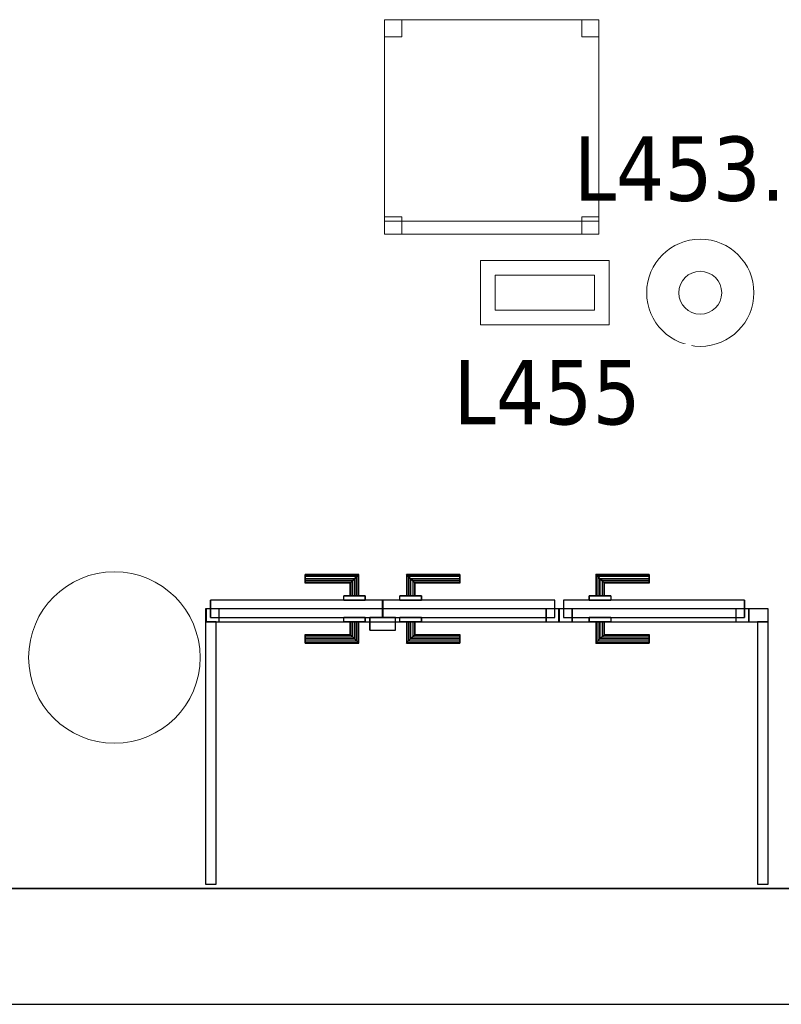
# Model space of a CAD drawing. Header units: metres. Extents: x 397.7 to 427.5, y 12.7 to 28.4.
# Tile 6 of 89: x 405.6 to 407.4, y 12.8 to 15.1. Entities that reach past the tile are written whole.
import ezdxf

# ---------------------------------------------------------------- set-up
doc = ezdxf.new("R2010")
doc.units = ezdxf.units.M
doc.layers.add('01_CARPINTERIA', color=5, linetype='Continuous', lineweight=25, true_color=0x0000ff)
doc.layers.add('01_SUELOS', color=7, linetype='Continuous', lineweight=25, true_color=0x007f00)
for name, color, linetype, lineweight in [('02_MOBILIARIO', 7, 'Continuous', 18), ('A-COLS-____-MCUT', 7, 'Continuous', 18), ('A-COLS-____-OTLN', 7, 'Continuous', 18), ('A-DETL-____-MBND', 7, 'Continuous', 18), ('A-DETL-GENF-OTLN', 7, 'Continuous', 18), ('A-GENM-____-OTLN', 7, 'Continuous', 18), ('A-WALL-____-MCUT', 7, 'Continuous', 25), ('A-WALL-____-OTLN', 7, 'Continuous', 25), ('E-LITE-____-IDEN', 7, 'Continuous', 30), ('E-LITE-EQPM-IDEN', 7, 'Continuous', 30)]:
    doc.layers.add(name, color=color, linetype=linetype, lineweight=lineweight)
doc.styles.add('Tahoma_4', font='tahoma.ttf', dxfattribs={"height": 0.15})

# ---------------------------------------------------------------- blocks, each defined once
blk = doc.blocks.new('Family - Cadira d_Oficina_P4-153761-07_ENLLUMENAT_P4')
at = {"layer": 'A-DETL-____-MBND', "color": 253, "true_color": 0xaaaaaa}
for p, q in [((0, 0.5), (0.5, 0.5)), ((0, 0), (0, 0.5)), ((0.5, 0.5), (0, 0.5)), ((0, 0.5), (0, 0)), ((0, 0.46), (0, 0.5)), ((0, 0.5), (0.04, 0.5)), ((0.04, 0.5), (0, 0.5)), ((0, 0.5), (0, 0.46)), ((0.04, 0.5), (0.04, 0.46)), ((0.04, 0.46), (0.04, 0.5)), ((0.46, 0.46), (0.46, 0.5)), ((0.46, 0.5), (0.5, 0.5)), ((0.5, 0.5), (0.46, 0.5)), ((0.46, 0.5), (0.46, 0.46)), ((0.5, 0.5), (0.5, 0)), ((0.5, 0), (0.5, 0.5)), ((0.5, 0.5), (0.5, 0.46)), ((0.5, 0.46), (0.5, 0.5)), ((0.04, 0.46), (0, 0.46)), ((0, 0.46), (0.04, 0.46)), ((0.5, 0.46), (0.46, 0.46)), ((0.46, 0.46), (0.5, 0.46)), ((0, 0), (0, 0.04)), ((0, 0.04), (0.04, 0.04)), ((0.04, 0.04), (0, 0.04)), ((0, 0.04), (0, 0)), ((0, 0), (0, 0.03)), ((0, 0.03), (0.5, 0.03)), ((0.5, 0.03), (0, 0.03)), ((0, 0.03), (0, 0)), ((0.04, 0.04), (0.04, 0)), ((0.04, 0), (0.04, 0.04)), ((0.46, 0), (0.46, 0.04)), ((0.46, 0.04), (0.5, 0.04)), ((0.5, 0.04), (0.46, 0.04)), ((0.46, 0.04), (0.46, 0)), ((0.5, 0.04), (0.5, 0)), ((0.5, 0), (0.5, 0.04)), ((0.5, 0.03), (0.5, 0)), ((0.5, 0), (0.5, 0.03)), ((0.04, 0), (0, 0)), ((0, 0), (0.04, 0)), ((0, 0), (0.5, 0)), ((0.5, 0), (0, 0)), ((0.5, 0), (0.46, 0)), ((0.5, 0), (0, 0)), ((0, 0), (0.5, 0)), ((0.46, 0), (0.5, 0))]:
    blk.add_line(p, q, dxfattribs=at)
blk = doc.blocks.new('Family - Evans PA-153788-07_ENLLUMENAT_P4')
at = {"layer": 'A-WALL-____-MCUT', "color": 253, "true_color": 0xaaaaaa}
for p, q in [((0.6125, 0.025), (0, 0.025)), ((0, 0.025), (0, 0)), ((0.6125, 0), (0.6125, 0.025)), ((0, 0), (0.6125, 0))]:
    blk.add_line(p, q, dxfattribs=at)
at = {"layer": 'A-WALL-____-OTLN', "color": 253, "true_color": 0xaaaaaa}
for p, q in [((0.6125, 0.025), (0, 0.025)), ((0, 0.025), (0, 0)), ((0.6125, 0), (0.6125, 0.025)), ((0, 0), (0.6125, 0))]:
    blk.add_line(p, q, dxfattribs=at)
at = {"layer": 'A-WALL-____-OTLN', "color": 253, "lineweight": 18, "true_color": 0xaaaaaa}
blk.add_line((0, 0), (0.6125, 0), dxfattribs=at)
blk = doc.blocks.new('Family - LONDR55-XX_ZZ-ARQ-CAA-M3D-Londres55-153857-07_ENLLUMENAT_P4')
at = {"layer": '01_CARPINTERIA', "color": 161, "true_color": 0xaaaaff}
for p, q in [((0.2308, 0.1087), (0.2308, 0.11)), ((0.2308, 0.11), (0.2308, 0.1087)), ((0.3558, 0.11), (0.2308, 0.11)), ((0.2308, 0.105), (0.2308, 0.1087)), ((0.2308, 0.1087), (0.2308, 0.105)), ((0.3545, 0.1087), (0.2308, 0.1087)), ((0.3545, 0.1087), (0.2308, 0.1087)), ((0.2308, 0.1), (0.2308, 0.105)), ((0.2308, 0.105), (0.2308, 0.1)), ((0.3508, 0.105), (0.2308, 0.105)), ((0.3508, 0.105), (0.2308, 0.105)), ((0.2308, 0.095), (0.2308, 0.1)), ((0.2308, 0.1), (0.2308, 0.095)), ((0.2308, 0.1), (0.3458, 0.1)), ((0.3458, 0.1), (0.2308, 0.1)), ((0.2308, 0.095), (0.2308, 0.0913)), ((0.2308, 0.0913), (0.2308, 0.095)), ((0.3408, 0.095), (0.2308, 0.095)), ((0.3408, 0.095), (0.2308, 0.095)), ((0.3372, 0.0913), (0.3408, 0.095)), ((0.3408, 0.095), (0.3372, 0.0913)), ((0.3408, 0.095), (0.3458, 0.1)), ((0.3458, 0.1), (0.3408, 0.095)), ((0.3408, 0.06), (0.3408, 0.095)), ((0.3408, 0.06), (0.3408, 0.095)), ((0.3508, 0.105), (0.3458, 0.1)), ((0.3458, 0.1), (0.3508, 0.105)), ((0.3458, 0.1), (0.3458, 0.06)), ((0.3458, 0.06), (0.3458, 0.1)), ((0.3545, 0.1087), (0.3508, 0.105)), ((0.3508, 0.105), (0.3545, 0.1087)), ((0.3508, 0.06), (0.3508, 0.105)), ((0.3508, 0.06), (0.3508, 0.105)), ((0.3558, 0.11), (0.3545, 0.1087)), ((0.3545, 0.1087), (0.3558, 0.11)), ((0.3545, 0.06), (0.3545, 0.1087)), ((0.3545, 0.06), (0.3545, 0.1087)), ((0.3558, 0.06), (0.3558, 0.11)), ((0.4682, 0.1087), (0.4668, 0.11)), ((0.4668, 0.11), (0.4668, 0.06)), ((0.4668, 0.11), (0.4682, 0.1087)), ((0.5918, 0.11), (0.4668, 0.11)), ((0.4718, 0.105), (0.4682, 0.1087)), ((0.4682, 0.1087), (0.4682, 0.06)), ((0.4682, 0.1087), (0.4682, 0.06)), ((0.4682, 0.1087), (0.4718, 0.105)), ((0.5918, 0.1087), (0.4682, 0.1087)), ((0.5918, 0.1087), (0.4682, 0.1087)), ((0.4768, 0.1), (0.4718, 0.105)), ((0.4718, 0.105), (0.4718, 0.06)), ((0.4718, 0.105), (0.4718, 0.06)), ((0.4718, 0.105), (0.4768, 0.1)), ((0.5918, 0.105), (0.4718, 0.105)), ((0.5918, 0.105), (0.4718, 0.105)), ((0.4768, 0.06), (0.4768, 0.1)), ((0.4768, 0.1), (0.4768, 0.06)), ((0.4768, 0.1), (0.4818, 0.095)), ((0.4818, 0.095), (0.4768, 0.1)), ((0.4768, 0.1), (0.5918, 0.1)), ((0.5918, 0.1), (0.4768, 0.1)), ((0.4818, 0.095), (0.4818, 0.06)), ((0.4818, 0.095), (0.4855, 0.0913)), ((0.4855, 0.0913), (0.4818, 0.095)), ((0.4818, 0.095), (0.4818, 0.06)), ((0.5918, 0.095), (0.4818, 0.095)), ((0.5918, 0.095), (0.4818, 0.095)), ((0.5918, 0.1087), (0.5918, 0.11)), ((0.5918, 0.11), (0.5918, 0.1087)), ((0.5918, 0.105), (0.5918, 0.1087)), ((0.5918, 0.1087), (0.5918, 0.105)), ((0.5918, 0.105), (0.5918, 0.1)), ((0.5918, 0.1), (0.5918, 0.105)), ((0.5918, 0.1), (0.5918, 0.095)), ((0.5918, 0.095), (0.5918, 0.1)), ((0.5918, 0.095), (0.5918, 0.0913)), ((0.5918, 0.0913), (0.5918, 0.095)), ((0.2308, 0.0913), (0.2308, 0.09)), ((0.2308, 0.09), (0.2308, 0.0913)), ((0.3372, 0.0913), (0.2308, 0.0913)), ((0.3372, 0.0913), (0.2308, 0.0913)), ((0.3358, 0.09), (0.2308, 0.09)), ((0.3358, 0.09), (0.3372, 0.0913)), ((0.3372, 0.0913), (0.3358, 0.09)), ((0.3358, 0.06), (0.3358, 0.09)), ((0.3372, 0.06), (0.3372, 0.0913)), ((0.3372, 0.06), (0.3372, 0.0913)), ((0.4855, 0.0913), (0.4855, 0.06)), ((0.4855, 0.0913), (0.4868, 0.09)), ((0.4868, 0.09), (0.4855, 0.0913)), ((0.4855, 0.0913), (0.4855, 0.06)), ((0.5918, 0.0913), (0.4855, 0.0913)), ((0.5918, 0.0913), (0.4855, 0.0913)), ((0.4868, 0.09), (0.4868, 0.06)), ((0.5918, 0.09), (0.4868, 0.09)), ((0.5918, 0.0913), (0.5918, 0.09)), ((0.5918, 0.09), (0.5918, 0.0913)), ((0.4108, 0.05), (0.01, 0.05)), ((0.01, 0.05), (0.01, 0.01)), ((0.4108, 0.05), (0.01, 0.05)), ((0.01, 0.01), (0.01, 0.05)), ((0.3708, 0.06), (0.3208, 0.06)), ((0.3208, 0.06), (0.3708, 0.06)), ((0.3208, 0.05), (0.3208, 0.06)), ((0.3208, 0.05), (0.3208, 0.06)), ((0.3708, 0.05), (0.3208, 0.05)), ((0.3208, 0.05), (0.3708, 0.05)), ((0.3372, 0.06), (0.3358, 0.06)), ((0.3358, 0.06), (0.3372, 0.06)), ((0.3408, 0.06), (0.3372, 0.06)), ((0.3372, 0.06), (0.3408, 0.06)), ((0.3458, 0.06), (0.3408, 0.06)), ((0.3408, 0.06), (0.3458, 0.06)), ((0.3508, 0.06), (0.3458, 0.06)), ((0.3458, 0.06), (0.3508, 0.06)), ((0.3508, 0.06), (0.3545, 0.06)), ((0.3545, 0.06), (0.3508, 0.06)), ((0.3545, 0.06), (0.3558, 0.06)), ((0.3558, 0.06), (0.3545, 0.06)), ((0.3708, 0.05), (0.3708, 0.06)), ((0.3708, 0.06), (0.3708, 0.05)), ((0.4108, 0.01), (0.4108, 0.05)), ((0.4108, 0.01), (0.4108, 0.05)), ((0.8127, 0.05), (0.4118, 0.05)), ((0.4118, 0.05), (0.4118, 0.01)), ((0.8127, 0.05), (0.4118, 0.05)), ((0.4118, 0.01), (0.4118, 0.05)), ((0.5018, 0.06), (0.4518, 0.06)), ((0.4518, 0.06), (0.5018, 0.06)), ((0.4518, 0.05), (0.4518, 0.06)), ((0.4518, 0.05), (0.4518, 0.06)), ((0.5018, 0.05), (0.4518, 0.05)), ((0.4518, 0.05), (0.5018, 0.05)), ((0.4682, 0.06), (0.4668, 0.06)), ((0.4668, 0.06), (0.4682, 0.06)), ((0.4718, 0.06), (0.4682, 0.06)), ((0.4682, 0.06), (0.4718, 0.06)), ((0.4768, 0.06), (0.4718, 0.06)), ((0.4718, 0.06), (0.4768, 0.06)), ((0.4818, 0.06), (0.4768, 0.06)), ((0.4768, 0.06), (0.4818, 0.06)), ((0.4818, 0.06), (0.4855, 0.06)), ((0.4855, 0.06), (0.4818, 0.06)), ((0.4855, 0.06), (0.4868, 0.06)), ((0.4868, 0.06), (0.4855, 0.06)), ((0.5018, 0.05), (0.5018, 0.06)), ((0.5018, 0.06), (0.5018, 0.05)), ((0.8127, 0.01), (0.8127, 0.05)), ((0.8127, 0.01), (0.8127, 0.05)), ((0.03, 0.03), (0, 0.03)), ((0, 0.03), (0, 0)), ((0.03, 0.03), (0, 0.03)), ((0, 0), (0, 0.03)), ((0.03, 0), (0.03, 0.03)), ((0.03, 0), (0.03, 0.03)), ((0.8227, 0.03), (0.7927, 0.03)), ((0.7927, 0.03), (0.7927, 0)), ((0.8227, 0.03), (0.7927, 0.03)), ((0.7927, 0), (0.7927, 0.03)), ((0.8227, 0), (0.8227, 0.03)), ((0.8227, 0), (0.8227, 0.03)), ((0, 0), (0.03, 0)), ((0, 0), (0.03, 0)), ((0.01, 0.01), (0.4108, 0.01)), ((0.01, 0.01), (0.4108, 0.01)), ((0.3208, 0.01), (0.3708, 0.01)), ((0.3708, 0.01), (0.3208, 0.01)), ((0.3208, 0), (0.3208, 0.01)), ((0.3208, 0), (0.3208, 0.01)), ((0.3208, 0), (0.3708, 0)), ((0.3708, 0), (0.3208, 0)), ((0.3372, 0), (0.3358, 0)), ((0.3358, 0), (0.3372, 0)), ((0.3358, -0.03), (0.3358, 0)), ((0.3408, 0), (0.3372, 0)), ((0.3372, 0), (0.3408, 0)), ((0.3372, -0.0313), (0.3372, 0)), ((0.3372, -0.0313), (0.3372, 0)), ((0.3408, 0), (0.3458, 0)), ((0.3458, 0), (0.3408, 0)), ((0.3408, -0.035), (0.3408, 0)), ((0.3458, 0), (0.3508, 0)), ((0.3508, 0), (0.3458, 0)), ((0.3458, 0), (0.3458, -0.04)), ((0.3458, -0.04), (0.3458, 0)), ((0.3508, 0), (0.3545, 0)), ((0.3545, 0), (0.3508, 0)), ((0.3508, -0.045), (0.3508, 0)), ((0.3545, 0), (0.3558, 0)), ((0.3558, 0), (0.3545, 0)), ((0.3545, -0.0487), (0.3545, 0)), ((0.3708, 0), (0.3708, 0.01)), ((0.3708, 0.01), (0.3708, 0)), ((0.4418, 0.01), (0.3818, 0.01)), ((0.3818, 0.01), (0.3818, -0.02)), ((0.4418, 0.01), (0.3818, 0.01)), ((0.3818, -0.02), (0.3818, 0.01)), ((0.4118, 0.01), (0.8127, 0.01)), ((0.4118, 0.01), (0.8127, 0.01)), ((0.4418, -0.02), (0.4418, 0.01)), ((0.4418, -0.02), (0.4418, 0.01)), ((0.4518, 0.01), (0.5018, 0.01)), ((0.5018, 0.01), (0.4518, 0.01)), ((0.4518, 0), (0.4518, 0.01)), ((0.4518, 0), (0.4518, 0.01)), ((0.4518, 0), (0.5018, 0)), ((0.5018, 0), (0.4518, 0)), ((0.4682, 0), (0.4668, 0)), ((0.4668, 0), (0.4682, 0)), ((0.4668, 0), (0.4668, -0.05)), ((0.4718, 0), (0.4682, 0)), ((0.4682, 0), (0.4718, 0)), ((0.4682, 0), (0.4682, -0.0487)), ((0.4718, 0), (0.4768, 0)), ((0.4768, 0), (0.4718, 0)), ((0.4718, 0), (0.4718, -0.045)), ((0.4768, 0), (0.4818, 0)), ((0.4818, 0), (0.4768, 0)), ((0.4768, -0.04), (0.4768, 0)), ((0.4768, 0), (0.4768, -0.04)), ((0.4818, 0), (0.4855, 0)), ((0.4855, 0), (0.4818, 0)), ((0.4855, 0), (0.4868, 0)), ((0.4868, 0), (0.4855, 0)), ((0.4855, 0), (0.4855, -0.0313)), ((0.5018, 0), (0.5018, 0.01)), ((0.5018, 0.01), (0.5018, 0)), ((0.7927, 0), (0.8227, 0)), ((0.7927, 0), (0.8227, 0)), ((0.3408, -0.035), (0.3408, 0)), ((0.3508, -0.045), (0.3508, 0)), ((0.3545, -0.0487), (0.3545, 0)), ((0.3558, -0.05), (0.3558, 0)), ((0.3818, -0.02), (0.4418, -0.02)), ((0.3818, -0.02), (0.4418, -0.02)), ((0.4682, 0), (0.4682, -0.0487)), ((0.4718, 0), (0.4718, -0.045)), ((0.4818, 0), (0.4818, -0.035)), ((0.4818, 0), (0.4818, -0.035)), ((0.4855, 0), (0.4855, -0.0313)), ((0.4868, 0), (0.4868, -0.03)), ((0.2308, -0.0313), (0.2308, -0.03)), ((0.2308, -0.03), (0.2308, -0.0313)), ((0.2308, -0.03), (0.3358, -0.03)), ((0.2308, -0.035), (0.2308, -0.0313)), ((0.2308, -0.0313), (0.2308, -0.035)), ((0.2308, -0.0313), (0.3372, -0.0313)), ((0.2308, -0.0313), (0.3372, -0.0313)), ((0.2308, -0.04), (0.2308, -0.035)), ((0.2308, -0.035), (0.2308, -0.04)), ((0.2308, -0.035), (0.3408, -0.035)), ((0.2308, -0.035), (0.3408, -0.035)), ((0.2308, -0.045), (0.2308, -0.04)), ((0.2308, -0.04), (0.2308, -0.045)), ((0.3458, -0.04), (0.2308, -0.04)), ((0.2308, -0.04), (0.3458, -0.04)), ((0.2308, -0.045), (0.2308, -0.0487)), ((0.2308, -0.0487), (0.2308, -0.045)), ((0.2308, -0.045), (0.3508, -0.045)), ((0.2308, -0.045), (0.3508, -0.045)), ((0.3372, -0.0313), (0.3358, -0.03)), ((0.3358, -0.03), (0.3372, -0.0313)), ((0.3408, -0.035), (0.3372, -0.0313)), ((0.3372, -0.0313), (0.3408, -0.035)), ((0.3458, -0.04), (0.3408, -0.035)), ((0.3408, -0.035), (0.3458, -0.04)), ((0.3458, -0.04), (0.3508, -0.045)), ((0.3508, -0.045), (0.3458, -0.04)), ((0.3508, -0.045), (0.3545, -0.0487)), ((0.3545, -0.0487), (0.3508, -0.045)), ((0.4682, -0.0487), (0.4718, -0.045)), ((0.4718, -0.045), (0.4682, -0.0487)), ((0.4718, -0.045), (0.4768, -0.04)), ((0.4768, -0.04), (0.4718, -0.045)), ((0.4718, -0.045), (0.5918, -0.045)), ((0.4718, -0.045), (0.5918, -0.045)), ((0.4818, -0.035), (0.4768, -0.04)), ((0.4768, -0.04), (0.4818, -0.035)), ((0.5918, -0.04), (0.4768, -0.04)), ((0.4768, -0.04), (0.5918, -0.04)), ((0.4855, -0.0313), (0.4818, -0.035)), ((0.4818, -0.035), (0.4855, -0.0313)), ((0.4818, -0.035), (0.5918, -0.035)), ((0.4818, -0.035), (0.5918, -0.035)), ((0.4868, -0.03), (0.4855, -0.0313)), ((0.4855, -0.0313), (0.4868, -0.03)), ((0.4855, -0.0313), (0.5918, -0.0313)), ((0.4855, -0.0313), (0.5918, -0.0313)), ((0.4868, -0.03), (0.5918, -0.03)), ((0.5918, -0.0313), (0.5918, -0.03)), ((0.5918, -0.03), (0.5918, -0.0313)), ((0.5918, -0.035), (0.5918, -0.0313)), ((0.5918, -0.0313), (0.5918, -0.035)), ((0.5918, -0.035), (0.5918, -0.04)), ((0.5918, -0.04), (0.5918, -0.035)), ((0.5918, -0.04), (0.5918, -0.045)), ((0.5918, -0.045), (0.5918, -0.04)), ((0.5918, -0.045), (0.5918, -0.0487)), ((0.5918, -0.0487), (0.5918, -0.045)), ((0.2308, -0.0487), (0.2308, -0.05)), ((0.2308, -0.05), (0.2308, -0.0487)), ((0.2308, -0.0487), (0.3545, -0.0487)), ((0.2308, -0.0487), (0.3545, -0.0487)), ((0.2308, -0.05), (0.3558, -0.05)), ((0.3545, -0.0487), (0.3558, -0.05)), ((0.3558, -0.05), (0.3545, -0.0487)), ((0.4668, -0.05), (0.4682, -0.0487)), ((0.4682, -0.0487), (0.4668, -0.05)), ((0.4668, -0.05), (0.5918, -0.05)), ((0.4682, -0.0487), (0.5918, -0.0487)), ((0.4682, -0.0487), (0.5918, -0.0487)), ((0.5918, -0.0487), (0.5918, -0.05)), ((0.5918, -0.05), (0.5918, -0.0487))]:
    blk.add_line(p, q, dxfattribs=at)
blk = doc.blocks.new('Family - Porta PA-153858-07_ENLLUMENAT_P4')
blk.add_blockref('Family - LONDR55-XX_ZZ-ARQ-CAA-M3D-Londres55-153857-07_ENLLUMENAT_P4', (0, 0))
blk = doc.blocks.new('Family - LONDR55-XX_ZZ-ARQ-CAA-M3D-Londres55-154093-07_ENLLUMENAT_P4')
at = {"layer": '01_CARPINTERIA', "color": 161, "true_color": 0xaaaaff}
for p, q in [((0.0863, 0.1087), (0.085, 0.11)), ((0.085, 0.11), (0.085, 0.06)), ((0.085, 0.11), (0.0863, 0.1087)), ((0.21, 0.11), (0.085, 0.11)), ((0.09, 0.105), (0.0863, 0.1087)), ((0.0863, 0.1087), (0.0863, 0.06)), ((0.0863, 0.1087), (0.0863, 0.06)), ((0.0863, 0.1087), (0.09, 0.105)), ((0.21, 0.1087), (0.0863, 0.1087)), ((0.21, 0.1087), (0.0863, 0.1087)), ((0.095, 0.1), (0.09, 0.105)), ((0.09, 0.105), (0.09, 0.06)), ((0.09, 0.105), (0.09, 0.06)), ((0.09, 0.105), (0.095, 0.1)), ((0.21, 0.105), (0.09, 0.105)), ((0.21, 0.105), (0.09, 0.105)), ((0.095, 0.06), (0.095, 0.1)), ((0.095, 0.1), (0.095, 0.06)), ((0.095, 0.1), (0.1, 0.095)), ((0.1, 0.095), (0.095, 0.1)), ((0.095, 0.1), (0.21, 0.1)), ((0.21, 0.1), (0.095, 0.1)), ((0.1, 0.095), (0.1, 0.06)), ((0.1, 0.095), (0.1037, 0.0913)), ((0.1037, 0.0913), (0.1, 0.095)), ((0.1, 0.095), (0.1, 0.06)), ((0.21, 0.095), (0.1, 0.095)), ((0.21, 0.095), (0.1, 0.095)), ((0.21, 0.1087), (0.21, 0.11)), ((0.21, 0.11), (0.21, 0.1087)), ((0.21, 0.105), (0.21, 0.1087)), ((0.21, 0.1087), (0.21, 0.105)), ((0.21, 0.105), (0.21, 0.1)), ((0.21, 0.1), (0.21, 0.105)), ((0.21, 0.1), (0.21, 0.095)), ((0.21, 0.095), (0.21, 0.1)), ((0.21, 0.095), (0.21, 0.0913)), ((0.21, 0.0913), (0.21, 0.095)), ((0.1037, 0.0913), (0.1037, 0.06)), ((0.1037, 0.0913), (0.105, 0.09)), ((0.105, 0.09), (0.1037, 0.0913)), ((0.1037, 0.0913), (0.1037, 0.06)), ((0.21, 0.0913), (0.1037, 0.0913)), ((0.21, 0.0913), (0.1037, 0.0913)), ((0.105, 0.09), (0.105, 0.06)), ((0.21, 0.09), (0.105, 0.09)), ((0.21, 0.0913), (0.21, 0.09)), ((0.21, 0.09), (0.21, 0.0913)), ((0.4319, 0.05), (0.01, 0.05)), ((0.01, 0.05), (0.01, 0.01)), ((0.4319, 0.05), (0.01, 0.05)), ((0.01, 0.05), (0.01, 0.01)), ((0.12, 0.06), (0.07, 0.06)), ((0.07, 0.06), (0.12, 0.06)), ((0.07, 0.06), (0.07, 0.05)), ((0.07, 0.05), (0.07, 0.06)), ((0.12, 0.05), (0.07, 0.05)), ((0.07, 0.05), (0.12, 0.05)), ((0.0863, 0.06), (0.085, 0.06)), ((0.085, 0.06), (0.0863, 0.06)), ((0.09, 0.06), (0.0863, 0.06)), ((0.0863, 0.06), (0.09, 0.06)), ((0.095, 0.06), (0.09, 0.06)), ((0.09, 0.06), (0.095, 0.06)), ((0.1, 0.06), (0.095, 0.06)), ((0.095, 0.06), (0.1, 0.06)), ((0.1, 0.06), (0.1037, 0.06)), ((0.1037, 0.06), (0.1, 0.06)), ((0.1037, 0.06), (0.105, 0.06)), ((0.105, 0.06), (0.1037, 0.06)), ((0.12, 0.06), (0.12, 0.05)), ((0.12, 0.06), (0.12, 0.05)), ((0.4319, 0.01), (0.4319, 0.05)), ((0.4319, 0.05), (0.4319, 0.01)), ((0.03, 0.03), (0, 0.03)), ((0, 0.03), (0, 0)), ((0.03, 0.03), (0, 0.03)), ((0, 0.03), (0, 0)), ((0.03, 0), (0.03, 0.03)), ((0.03, 0.03), (0.03, 0)), ((0.4419, 0.03), (0.4119, 0.03)), ((0.4119, 0.03), (0.4119, 0)), ((0.4419, 0.03), (0.4119, 0.03)), ((0.4119, 0.03), (0.4119, 0)), ((0.4419, 0), (0.4419, 0.03)), ((0.4419, 0.03), (0.4419, 0)), ((0, 0), (0.03, 0)), ((0, 0), (0.03, 0)), ((0.01, 0.01), (0.4319, 0.01)), ((0.01, 0.01), (0.4319, 0.01)), ((0.07, 0.01), (0.12, 0.01)), ((0.12, 0.01), (0.07, 0.01)), ((0.07, 0.01), (0.07, 0)), ((0.07, 0), (0.07, 0.01)), ((0.07, 0), (0.12, 0)), ((0.12, 0), (0.07, 0)), ((0.0863, 0), (0.085, 0)), ((0.085, 0), (0.0863, 0)), ((0.085, 0), (0.085, -0.05)), ((0.09, 0), (0.0863, 0)), ((0.0863, 0), (0.09, 0)), ((0.0863, 0), (0.0863, -0.0487)), ((0.09, 0), (0.095, 0)), ((0.095, 0), (0.09, 0)), ((0.09, 0), (0.09, -0.045)), ((0.09, 0), (0.09, -0.045)), ((0.095, 0), (0.1, 0)), ((0.1, 0), (0.095, 0)), ((0.095, -0.04), (0.095, 0)), ((0.095, 0), (0.095, -0.04)), ((0.1, 0), (0.1037, 0)), ((0.1037, 0), (0.1, 0)), ((0.1, 0), (0.1, -0.035)), ((0.1037, 0), (0.105, 0)), ((0.105, 0), (0.1037, 0)), ((0.1037, 0), (0.1037, -0.0313)), ((0.105, 0), (0.105, -0.03)), ((0.12, 0.01), (0.12, 0)), ((0.12, 0.01), (0.12, 0)), ((0.4119, 0), (0.4419, 0)), ((0.4119, 0), (0.4419, 0)), ((0.0863, 0), (0.0863, -0.0487)), ((0.1, 0), (0.1, -0.035)), ((0.1037, 0), (0.1037, -0.0313)), ((0.0863, -0.0487), (0.09, -0.045)), ((0.09, -0.045), (0.0863, -0.0487)), ((0.09, -0.045), (0.095, -0.04)), ((0.095, -0.04), (0.09, -0.045)), ((0.09, -0.045), (0.21, -0.045)), ((0.09, -0.045), (0.21, -0.045)), ((0.1, -0.035), (0.095, -0.04)), ((0.095, -0.04), (0.1, -0.035)), ((0.21, -0.04), (0.095, -0.04)), ((0.095, -0.04), (0.21, -0.04)), ((0.1037, -0.0313), (0.1, -0.035)), ((0.1, -0.035), (0.1037, -0.0313)), ((0.1, -0.035), (0.21, -0.035)), ((0.1, -0.035), (0.21, -0.035)), ((0.105, -0.03), (0.1037, -0.0313)), ((0.1037, -0.0313), (0.105, -0.03)), ((0.1037, -0.0313), (0.21, -0.0313)), ((0.1037, -0.0313), (0.21, -0.0313)), ((0.105, -0.03), (0.21, -0.03)), ((0.21, -0.0313), (0.21, -0.03)), ((0.21, -0.03), (0.21, -0.0313)), ((0.21, -0.035), (0.21, -0.0313)), ((0.21, -0.0313), (0.21, -0.035)), ((0.21, -0.035), (0.21, -0.04)), ((0.21, -0.04), (0.21, -0.035)), ((0.21, -0.04), (0.21, -0.045)), ((0.21, -0.045), (0.21, -0.04)), ((0.21, -0.045), (0.21, -0.0487)), ((0.21, -0.0487), (0.21, -0.045)), ((0.085, -0.05), (0.0863, -0.0487)), ((0.0863, -0.0487), (0.085, -0.05)), ((0.085, -0.05), (0.21, -0.05)), ((0.0863, -0.0487), (0.21, -0.0487)), ((0.0863, -0.0487), (0.21, -0.0487)), ((0.21, -0.0487), (0.21, -0.05)), ((0.21, -0.05), (0.21, -0.0487))]:
    blk.add_line(p, q, dxfattribs=at)
blk = doc.blocks.new('Family - Porta P4-154094-07_ENLLUMENAT_P4')
blk.add_blockref('Family - LONDR55-XX_ZZ-ARQ-CAA-M3D-Londres55-154093-07_ENLLUMENAT_P4', (0, 0))
blk = doc.blocks.new('Family - Evans PA-154102-07_ENLLUMENAT_P4')
at = {"layer": 'A-WALL-____-MCUT', "color": 253, "true_color": 0xaaaaaa}
for p, q in [((0.0453, 0.03), (0, 0.03)), ((0, 0.03), (0, 0)), ((0.0453, 0), (0.0453, 0.03)), ((0.4878, 0.03), (0.4872, 0.03)), ((0.4872, 0.03), (0.4872, 0)), ((0.4878, 0), (0.4878, 0.03)), ((1.3105, 0.03), (1.3105, 0)), ((1.3123, 0.03), (1.3105, 0.03)), ((1.3123, 0), (1.3123, 0.03)), ((0, 0), (0.0453, 0)), ((0.4872, 0), (0.4878, 0)), ((1.3105, 0), (1.3123, 0))]:
    blk.add_line(p, q, dxfattribs=at)
at = {"layer": 'A-WALL-____-OTLN', "color": 253, "true_color": 0xaaaaaa}
for p, q in [((1.3123, 0.03), (0, 0.03)), ((0, 0.03), (0, 0)), ((0.0453, 0), (0.0453, 0.03)), ((0.4872, 0.03), (0.0453, 0.03)), ((0.4872, 0), (0.4872, 0.03)), ((0.4878, 0), (0.4878, 0.03)), ((1.3105, 0.03), (0.4878, 0.03)), ((1.3105, 0), (1.3105, 0.03)), ((1.3123, 0), (1.3123, 0.03)), ((0, 0), (1.3123, 0)), ((0.0453, 0), (0.4872, 0)), ((0.4878, 0), (1.3105, 0))]:
    blk.add_line(p, q, dxfattribs=at)
at = {"layer": 'A-WALL-____-OTLN', "color": 253, "lineweight": 18, "true_color": 0xaaaaaa}
blk.add_line((0, 0), (1.3123, 0), dxfattribs=at)
blk = doc.blocks.new('Family - Vano de puerta PA-154104-07_ENLLUMENAT_P4')
at = {"layer": 'A-GENM-____-OTLN', "color": 253, "true_color": 0xaaaaaa}
for p, q in [((406.8738, 13.7631), (406.0511, 13.7631)), ((406.0511, 13.7631), (406.0511, 13.7331)), ((406.0511, 13.7631), (406.8738, 13.7631)), ((406.0511, 13.7331), (406.0511, 13.7631)), ((406.8738, 13.7331), (406.8738, 13.7631)), ((406.8738, 13.7331), (406.8738, 13.7631)), ((406.0511, 13.7331), (406.8738, 13.7331)), ((406.8738, 13.7331), (406.0511, 13.7331))]:
    blk.add_line(p, q, dxfattribs=at)
blk = doc.blocks.new('Family - Vano de puerta PA-154106-07_ENLLUMENAT_P4')
at = {"layer": 'A-GENM-____-OTLN', "color": 253, "true_color": 0xaaaaaa}
for p, q in [((407.3163, 13.7631), (406.8744, 13.7631)), ((406.8744, 13.7631), (406.8744, 13.7331)), ((406.8744, 13.7631), (407.3163, 13.7631)), ((406.8744, 13.7331), (406.8744, 13.7631)), ((407.3163, 13.7331), (407.3163, 13.7631)), ((407.3163, 13.7331), (407.3163, 13.7631)), ((406.8744, 13.7331), (407.3163, 13.7331)), ((407.3163, 13.7331), (406.8744, 13.7331))]:
    blk.add_line(p, q, dxfattribs=at)
blk = doc.blocks.new('Family - Mur P4-154190-07_ENLLUMENAT_P4')
at = {"layer": 'A-WALL-____-MCUT', "color": 253, "true_color": 0xaaaaaa}
for p, q in [((25.4717, 0.27), (0.0535, 0.27)), ((0, 0), (25.4157, 0))]:
    blk.add_line(p, q, dxfattribs=at)
at = {"layer": 'A-WALL-____-OTLN', "color": 253, "true_color": 0xaaaaaa}
for p, q in [((25.4717, 0.27), (0.0535, 0.27)), ((0, 0), (25.4157, 0))]:
    blk.add_line(p, q, dxfattribs=at)
at = {"layer": 'A-WALL-____-OTLN', "color": 253, "lineweight": 18, "true_color": 0xaaaaaa}
blk.add_line((0, 0), (25.4157, 0), dxfattribs=at)
blk = doc.blocks.new('Family - Pilar P4-154194-07_ENLLUMENAT_P4')
at = {"layer": 'A-COLS-____-MCUT', "color": 253, "true_color": 0xaaaaaa}
for start, end in [(360, 180), (180, 360)]:
    blk.add_arc((0.2, 0.2), 0.2, start, end, dxfattribs=at)
at = {"layer": 'A-COLS-____-OTLN', "color": 253, "true_color": 0xaaaaaa}
for start, end in [(360, 180), (180, 360)]:
    blk.add_arc((0.2, 0.2), 0.2, start, end, dxfattribs=at)
blk = doc.blocks.new('Family - Evans PA-154196-07_ENLLUMENAT_P4')
at = {"layer": 'A-WALL-____-MCUT', "color": 253, "true_color": 0xaaaaaa}
for p, q in [((0.6125, 0.025), (0, 0.025)), ((0, 0.025), (0, 0)), ((0.6125, 0), (0.6125, 0.025)), ((0, 0), (0.6125, 0))]:
    blk.add_line(p, q, dxfattribs=at)
at = {"layer": 'A-WALL-____-OTLN', "color": 253, "true_color": 0xaaaaaa}
for p, q in [((0.6125, 0.025), (0, 0.025)), ((0, 0.025), (0, 0)), ((0.6125, 0), (0.6125, 0.025)), ((0, 0), (0.6125, 0))]:
    blk.add_line(p, q, dxfattribs=at)
at = {"layer": 'A-WALL-____-OTLN', "color": 253, "lineweight": 18, "true_color": 0xaaaaaa}
blk.add_line((0, 0), (0.6125, 0), dxfattribs=at)
blk = doc.blocks.new('Family - LONDR55-XX_ZZ-ARQ-CAA-M3D-Londres55-154484-07_ENLLUMENAT_P4')
at = {"layer": '01_SUELOS', "color": 9, "true_color": 0xaad4aa}
for p, q in [((0, 0), (25.4182, 0)), ((25.4182, 0), (0, 0))]:
    blk.add_line(p, q, dxfattribs=at)
blk = doc.blocks.new('LONDR55-XX_ZZ-ARQ-CAA-M3D-Londres55_ifc-1-07_ENLLUMENAT_P4')
at = {"layer": '01_CARPINTERIA', "color": 253, "lineweight": 18, "true_color": 0xaaaaaa}
for name, p in [('Family - Porta PA-153858-07_ENLLUMENAT_P4', (406.0511, 13.7331)), ('Family - Porta P4-154094-07_ENLLUMENAT_P4', (406.8744, 13.7331))]:
    blk.add_blockref(name, p, dxfattribs=at)
at = {"layer": '01_SUELOS', "color": 253, "lineweight": 18, "true_color": 0xaaaaaa}
blk.add_blockref('Family - LONDR55-XX_ZZ-ARQ-CAA-M3D-Londres55-154484-07_ENLLUMENAT_P4', (398.2952, 13.1106), dxfattribs=at)
at = {"layer": '02_MOBILIARIO', "color": 253, "lineweight": 18, "true_color": 0xaaaaaa}
blk.add_blockref('Family - Cadira d_Oficina_P4-153761-07_ENLLUMENAT_P4', (406.467, 14.6372), dxfattribs=at)
at = {"layer": 'A-COLS-____-OTLN', "color": 253, "lineweight": 18, "true_color": 0xaaaaaa}
blk.add_blockref('Family - Pilar P4-154194-07_ENLLUMENAT_P4', (405.637, 13.4495), dxfattribs=at)
at = {"layer": 'A-GENM-____-OTLN', "color": 253, "lineweight": 18, "true_color": 0xaaaaaa}
for name in ['Family - Vano de puerta PA-154104-07_ENLLUMENAT_P4', 'Family - Vano de puerta PA-154106-07_ENLLUMENAT_P4']:
    blk.add_blockref(name, (0, 0), dxfattribs=at)
at = {"layer": 'A-WALL-____-OTLN', "color": 253, "lineweight": 18, "true_color": 0xaaaaaa}
for name, p, rotation in [('Family - Evans PA-154102-07_ENLLUMENAT_P4', (407.3616, 13.7631), 180), ('Family - Evans PA-153788-07_ENLLUMENAT_P4', (406.0743, 13.1206), 90), ('Family - Evans PA-154196-07_ENLLUMENAT_P4', (407.3616, 13.1206), 90)]:
    blk.add_blockref(name, p, dxfattribs=dict(at, rotation=rotation))
blk.add_blockref('Family - Mur P4-154190-07_ENLLUMENAT_P4', (398.2417, 12.8406), dxfattribs=at)
blk = doc.blocks.new('ZYR_06_02_02 Down Superficie - L 03-326956-07_ENLLUMENAT_P4')
at = {"layer": 'A-DETL-GENF-OTLN', "color": 92, "true_color": 0x00c400}
for radius in [0.125, 0.05]:
    blk.add_circle((0, 0), radius, dxfattribs=at)
blk = doc.blocks.new('ZYR_06_03 Emer Sostre Rect - 01 Emergencia Superficie 01-829055-07_ENLLUMENAT_P4')
at = {"layer": 'A-DETL-GENF-OTLN', "color": 6, "true_color": 0xff00ff}
for p, q in [((-0.15, 0.075), (0.15, 0.075)), ((-0.15, -0.075), (-0.15, 0.075)), ((0.15, 0.075), (0.15, -0.075)), ((-0.1157, 0.0407), (0.1157, 0.0407)), ((-0.1157, -0.0407), (-0.1157, 0.0407)), ((0.1157, 0.0407), (0.1157, -0.0407)), ((0.1157, -0.0407), (-0.1157, -0.0407)), ((0.15, -0.075), (-0.15, -0.075))]:
    blk.add_line(p, q, dxfattribs=at)

msp = doc.modelspace()

# ---------------------------------------------------------------- block references
at = {"lineweight": 5}
msp.add_blockref('LONDR55-XX_ZZ-ARQ-CAA-M3D-Londres55_ifc-1-07_ENLLUMENAT_P4', (0, 0), dxfattribs=at)
at = {"layer": 'A-DETL-GENF-OTLN', "color": 92, "true_color": 0x00c400}
msp.add_blockref('ZYR_06_02_02 Down Superficie - L 03-326956-07_ENLLUMENAT_P4', (407.2034, 14.5003), dxfattribs=at)
at = {"layer": 'A-DETL-GENF-OTLN', "color": 6, "true_color": 0xff00ff}
msp.add_blockref('ZYR_06_03 Emer Sostre Rect - 01 Emergencia Superficie 01-829055-07_ENLLUMENAT_P4', (406.8406, 14.5003), dxfattribs=at)

# ---------------------------------------------------------------- texts
at = {"layer": 'E-LITE-EQPM-IDEN', "insert": (406.9084, 14.8648), "char_height": 0.15, "width": 0.721519, "attachment_point": 1, "style": 'Tahoma_4'}
msp.add_mtext('L453.3', dxfattribs=at)

# ---------------------------------------------------------------- next in the draw order: texts
at = {"layer": 'E-LITE-____-IDEN', "insert": (406.628, 14.3433), "char_height": 0.15, "width": 0.517088, "attachment_point": 1, "style": 'Tahoma_4', "bg_fill": 3, "box_fill_scale": 1.25, "bg_fill_color": 256, "bg_fill_true_color": 13158600, "bg_fill_transparency": 0}
msp.add_mtext('L455', dxfattribs=at)

doc.saveas('drawing.dxf')
